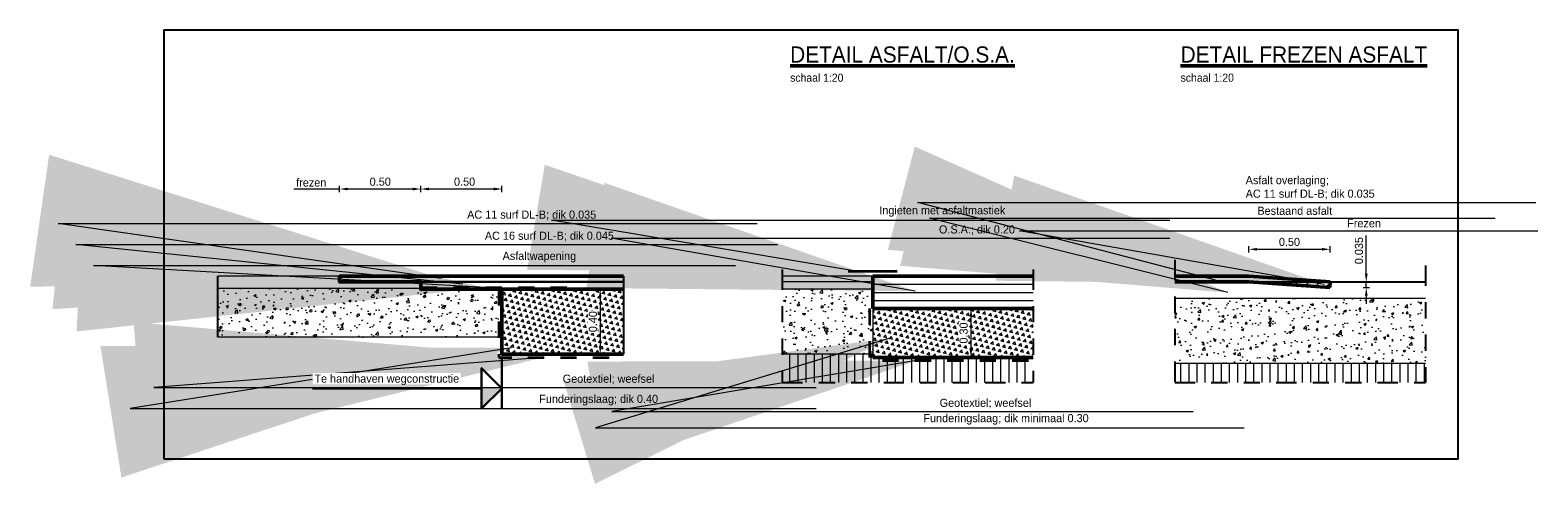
# Model space of a CAD drawing. Header units: metres. Extents: x -256 to 430, y -135 to 172.
# Tile 28 of 29: x 388.48 to 397.77, y 85.98 to 88.78. Entities that reach past the tile are written whole.
import ezdxf
from ezdxf.enums import TextEntityAlignment as Align

# ---------------------------------------------------------------- set-up
doc = ezdxf.new("R2010")
doc.units = ezdxf.units.M
doc.header["$LTSCALE"] = 0.1
doc.linetypes.add('geotextiel', pattern=[0.2, -0.1, 0.1])
doc.linetypes.add('PHANTOM', pattern=[2.5, 1.25, -0.25, 0.25, -0.25, 0.25, -0.25])
doc.layers.add('BS-bestaand-profiel', color=1, linetype='Continuous')
doc.layers.add('DP-NW-asfaltmastiek', color=3, linetype='Continuous')
for name, color, linetype, lineweight in [('DP-Afbreek', 2, 'PHANTOM', 25), ('DP-arcering_zdun', 253, 'Continuous', 5), ('DP-BS-arcering_klei', 253, 'Continuous', 0), ('DP-BS-arcering_slakken', 6, 'Continuous', 25), ('DP-BS-profiel', 2, 'Continuous', 25), ('DP-NW-arcering_asfalt', 1, 'Continuous', 18), ('DP-NW-arcering_funderingslaag', 211, 'Continuous', 13), ('DP-NW-asfaltwapening', 150, 'geotextiel', 35), ('DP-NW-geotextiel-DETAIL', 150, 'geotextiel', 35), ('DP-NW-profiel', 4, 'Continuous', 50), ('maatvoering-leadr', 7, 'Continuous', 30), ('maatvoering-lin', 7, 'Continuous', 30), ('Teksthoogte 5-0mm', 4, 'Continuous', 53), ('TL-2.5mm Tekst', 7, 'Continuous', 25), ('TL-5.0mm Tekst', 4, 'Continuous', 50)]:
    doc.layers.add(name, color=color, linetype=linetype, lineweight=lineweight)
doc.layers.add('DP-NW-arcrand', color=142, linetype='Continuous', plot=False)
doc.layers.add('TO-Viewport', color=152, linetype='Continuous', plot=False)
doc.styles.add('StagCAD', font='StagCAD.ttf')
doc.dimstyles.new('GM-maatvoering', dxfattribs={"dimtxt": 2.5, "dimasz": 2.5, "dimexe": 1, "dimexo": 0, "dimgap": 1, "dimtad": 1, "dimrnd": 0.001, "dimzin": 1, "dimdsep": 46, "dimtxsty": 'StagCAD', "dimcen": 0.09, "dimclrd": 1, "dimclre": 1, "dimclrt": 7, "dimazin": 0, "dimtfac": 1, "dimtix": 1, "dimtmove": 0, "dimatfit": 3, "dimfxl": 1, "dimfxlon": 1, "dimtvp": 0.83, "dimtolj": 1, "dimtzin": 0, "dimlwd": 15, "dimlwe": 15, "dimarcsym": 0})
doc.dimstyles.new('leader 1_20', dxfattribs={"dimscale": 0.02, "dimtxt": 2.5, "dimasz": 2, "dimexe": 0, "dimexo": 0, "dimgap": 1, "dimtad": 1, "dimrnd": 0.001, "dimzin": 1, "dimdsep": 46, "dimtxsty": 'StagCAD', "dimblk1": 'RAD_PIJL', "dimblk2": 'RAD_PIJL', "dimsah": 1, "dimcen": 0.09, "dimse1": 1, "dimse2": 1, "dimclrd": 1, "dimclre": 1, "dimclrt": 7, "dimazin": 0, "dimtfac": 1, "dimtix": 1, "dimtmove": 0, "dimatfit": 3, "dimfxl": 1, "dimtvp": 0.83, "dimtolj": 1, "dimtzin": 0, "dimlwd": 15, "dimarcsym": 0})
pattern_1 = [(50, (1839.34486, 203.72467), (0.145747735, -0.012751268), [0.01524, -0.16764]), (355, (1839.34486, 203.72467), (-0.028194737, 0.152845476), [0.012192, -0.134112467]), (100.451445, (1839.35701, 203.72361), (0.117552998, 0.140094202), [0.012952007, -0.142472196]), (46.1842, (1839.34486, 203.76531), (0.216863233, -0.033633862), [0.02286, -0.25146]), (96.635558, (1839.36294, 203.7625), (0.189923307, 0.1979409), [0.01942802, -0.213708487]), (351.184151, (1839.34486, 203.76531), (0.189923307, 0.1979409), [0.018287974, -0.201167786]), (21, (1839.36518, 203.75515), (0.121291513, -0.081812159), [0.01524, -0.16764]), (326, (1839.36518, 203.75515), (0.049441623, 0.147350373), [0.012192, -0.134112]), (71.451445, (1839.37529, 203.74834), (0.170733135, 0.065538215), [0.012952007, -0.14247195]), (37.5, (1839.344864, 203.724673), (0.0024708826, 0.0676440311), [0, -0.1324864, 0, -0.136144, 0, -0.13462]), (7.5, (1839.344864, 203.72467), (0.05345573, 0.08014446), [0, -0.0776224, 0, -0.1294384, 0, -0.051308]), (327.5, (1839.29955, 203.724673), (0.1084724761, -0.0045829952), [0, -0.0508, 0, -0.158496, 0, -0.210312]), (317.5, (1839.27923, 203.72467), (0.118503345, 0.020341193), [0, -0.06604, 0, -0.1052576, 0, -0.149352])]

# ---------------------------------------------------------------- blocks, each defined once
blk = doc.blocks.new('*D92')
at = {"layer": 'Defpoints', "color": 0, "transparency": 16777216}
for p in [(391.3884, 87.1827), (391.3884, 86.7827), (391.9939, 86.7827)]:
    blk.add_point(p, dxfattribs=at)
at = {"layer": 'maatvoering-lin', "color": 1, "lineweight": 15, "transparency": 16777216}
for p, q in [((391.9739, 87.1827), (392.0139, 87.1827)), ((391.9939, 87.1327), (391.9939, 86.8327)), ((391.9739, 86.7827), (392.0139, 86.7827))]:
    blk.add_line(p, q, dxfattribs=at)
at = {"layer": 'maatvoering-lin', "color": 1, "transparency": 16777216}
for points in [[(391.9856, 87.1327), (392.0023, 87.1327), (391.9939, 87.1827)], [(391.9856, 86.8327), (392.0023, 86.8327), (391.9939, 86.7827)]]:
    blk.add_solid(points, dxfattribs=at)
at = {"layer": 'maatvoering-lin', "color": 7, "transparency": 16777216, "insert": (391.9489, 86.9827), "char_height": 0.05, "attachment_point": 5, "rotation": 90, "style": 'StagCAD', "bg_fill": 3, "box_fill_scale": 1.1, "bg_fill_color": 256, "bg_fill_true_color": 13158600, "bg_fill_transparency": 0}
blk.add_mtext('\\A1;0.40', dxfattribs=at)
blk = doc.blocks.new('*D93')
at = {"layer": 'Defpoints', "color": 0, "transparency": 16777216}
for p in [(390.8884, 87.7998), (390.8884, 87.1827), (391.3884, 87.1827)]:
    blk.add_point(p, dxfattribs=at)
at = {"layer": 'maatvoering-lin', "color": 1, "lineweight": 15, "transparency": 16777216}
for p, q in [((390.8884, 87.7798), (390.8884, 87.8198)), ((391.3384, 87.7998), (390.9384, 87.7998)), ((391.3884, 87.7798), (391.3884, 87.8198))]:
    blk.add_line(p, q, dxfattribs=at)
at = {"layer": 'maatvoering-lin', "color": 1, "transparency": 16777216}
for points in [[(390.9384, 87.8082), (390.9384, 87.7915), (390.8884, 87.7998)], [(391.3384, 87.8082), (391.3384, 87.7915), (391.3884, 87.7998)]]:
    blk.add_solid(points, dxfattribs=at)
at = {"layer": 'maatvoering-lin', "color": 7, "transparency": 16777216, "insert": (391.1581, 87.8448), "char_height": 0.05, "attachment_point": 5, "style": 'StagCAD'}
blk.add_mtext('\\A1;0.50', dxfattribs=at)
blk = doc.blocks.new('*D94')
at = {"layer": 'Defpoints', "color": 0, "transparency": 16777216}
for p in [(390.3884, 87.7998), (390.3884, 87.2277), (390.8884, 87.2277)]:
    blk.add_point(p, dxfattribs=at)
at = {"layer": 'maatvoering-lin', "color": 1, "lineweight": 15, "transparency": 16777216}
for p, q in [((390.3884, 87.7798), (390.3884, 87.8198)), ((390.8384, 87.7998), (390.4384, 87.7998)), ((390.8884, 87.7798), (390.8884, 87.8198))]:
    blk.add_line(p, q, dxfattribs=at)
at = {"layer": 'maatvoering-lin', "color": 1, "transparency": 16777216}
for points in [[(390.4384, 87.8082), (390.4384, 87.7915), (390.3884, 87.7998)], [(390.8384, 87.8082), (390.8384, 87.7915), (390.8884, 87.7998)]]:
    blk.add_solid(points, dxfattribs=at)
at = {"layer": 'maatvoering-lin', "color": 7, "transparency": 16777216, "insert": (390.6384, 87.8448), "char_height": 0.05, "attachment_point": 5, "style": 'StagCAD'}
blk.add_mtext('\\A1;0.50', dxfattribs=at)
blk = doc.blocks.new('*D95')
at = {"layer": 'Defpoints', "color": 0, "transparency": 16777216}
for p in [(396.4906, 87.2277), (396.4906, 87.1927), (396.7143, 87.2277)]:
    blk.add_point(p, dxfattribs=at)
at = {"layer": 'maatvoering-lin', "color": 1, "lineweight": 15, "transparency": 16777216}
for p, q in [((396.7143, 87.2777), (396.7143, 87.5127)), ((396.6943, 87.2277), (396.7343, 87.2277)), ((396.6943, 87.1927), (396.7343, 87.1927)), ((396.7143, 87.1927), (396.7143, 87.2277)), ((396.7143, 87.1427), (396.7143, 87.0927))]:
    blk.add_line(p, q, dxfattribs=at)
at = {"layer": 'maatvoering-lin', "color": 1, "transparency": 16777216}
for points in [[(396.706, 87.2777), (396.7227, 87.2777), (396.7143, 87.2277)], [(396.706, 87.1427), (396.7227, 87.1427), (396.7143, 87.1927)]]:
    blk.add_solid(points, dxfattribs=at)
at = {"layer": 'maatvoering-lin', "color": 7, "transparency": 16777216, "insert": (396.6693, 87.4202), "char_height": 0.05, "attachment_point": 5, "rotation": 90, "style": 'StagCAD'}
blk.add_mtext('\\A1;0.035', dxfattribs=at)
blk = doc.blocks.new('TITEL')
at = {"layer": 'TL-2.5mm Tekst', "style": 'StagCAD', "width": 0.96}
blk.add_attdef('SCHAAL', (0, -5.89), '', height=2.5, dxfattribs=at)
at = {"layer": 'TL-5.0mm Tekst', "style": 'StagCAD', "width": 0.96}
blk.add_attdef('OMSCHRIJVING', (0, 0), '', height=5, dxfattribs=at)
blk = doc.blocks.new('*D96')
at = {"layer": 'Defpoints', "color": 0, "transparency": 16777216}
for p in [(396.491, 87.4286), (395.991, 87.2627), (396.491, 87.2277)]:
    blk.add_point(p, dxfattribs=at)
at = {"layer": 'maatvoering-lin', "color": 1, "lineweight": 15, "transparency": 16777216}
for p, q in [((395.991, 87.4086), (395.991, 87.4486)), ((396.041, 87.4286), (396.441, 87.4286)), ((396.491, 87.4086), (396.491, 87.4486))]:
    blk.add_line(p, q, dxfattribs=at)
at = {"layer": 'maatvoering-lin', "color": 1, "transparency": 16777216}
for points in [[(396.041, 87.4369), (396.041, 87.4202), (395.991, 87.4286)], [(396.441, 87.4369), (396.441, 87.4202), (396.491, 87.4286)]]:
    blk.add_solid(points, dxfattribs=at)
at = {"layer": 'maatvoering-lin', "color": 7, "transparency": 16777216, "insert": (396.241, 87.4736), "char_height": 0.05, "attachment_point": 5, "style": 'StagCAD'}
blk.add_mtext('\\A1;0.50', dxfattribs=at)
blk = doc.blocks.new('RAD_PIJL')
at = {"color": 1, "linetype": 'Continuous'}
blk.add_solid([(-2.8284, -0.75), (-2.8284, 0.75), (0, 0)], dxfattribs=at)
blk = doc.blocks.new('*D97')
at = {"layer": 'Defpoints', "color": 0, "transparency": 16777216}
for p in [(393.6728, 87.0627), (393.6728, 86.7627), (394.2783, 86.7627)]:
    blk.add_point(p, dxfattribs=at)
at = {"layer": 'maatvoering-lin', "color": 1, "lineweight": 15, "transparency": 16777216}
for p, q in [((394.2583, 87.0627), (394.2983, 87.0627)), ((394.2783, 87.0127), (394.2783, 86.8127)), ((394.2583, 86.7627), (394.2983, 86.7627))]:
    blk.add_line(p, q, dxfattribs=at)
at = {"layer": 'maatvoering-lin', "color": 1, "transparency": 16777216}
for points in [[(394.2699, 87.0127), (394.2866, 87.0127), (394.2783, 87.0627)], [(394.2699, 86.8127), (394.2866, 86.8127), (394.2783, 86.7627)]]:
    blk.add_solid(points, dxfattribs=at)
at = {"layer": 'maatvoering-lin', "color": 7, "transparency": 16777216, "insert": (394.2333, 86.9127), "char_height": 0.05, "attachment_point": 5, "rotation": 90, "style": 'StagCAD', "bg_fill": 3, "box_fill_scale": 1.1, "bg_fill_color": 256, "bg_fill_true_color": 13158600, "bg_fill_transparency": 0}
blk.add_mtext('\\A1;0.30', dxfattribs=at)

msp = doc.modelspace()

# ---------------------------------------------------------------- hatches: boundary and pattern name
at = {"layer": 'DP-arcering_zdun'}
h = msp.add_hatch(dxfattribs=at)
h.set_pattern_fill('ANSI31', color=256, scale=0.015, style=0)
h.set_pattern_definition([(45, (395.9906, 87.19273), (-0.033676, 0.033676), [])])
h.paths.add_polyline_path([(396.4909, 87.2277), (395.9906, 87.2277), (395.9906, 87.2277), (396.4906, 87.1927)])
at = {"layer": 'DP-BS-arcering_klei', "lineweight": 0}
h = msp.add_hatch(dxfattribs=at)
h.set_pattern_fill('_U', color=251, scale=0.05, angle=90, pattern_type=0)
h.set_pattern_definition([(90, (-648.136733, 14.16655), (-0.05, 0), [])])
h.paths.add_polyline_path([(394.6617, 86.7627), (393.6724, 86.7627), (393.6724, 86.7827), (393.1158, 86.7827), (393.1158, 86.6076), (394.6617, 86.6076)])
h = msp.add_hatch(dxfattribs=at)
h.set_pattern_fill('_U', color=251, scale=0.05, angle=90, pattern_type=0)
h.set_pattern_definition([(90, (-643.877756, 14.16655), (-0.05, 0), [])])
h.paths.add_polyline_path([(397.0799, 86.7277), (395.534, 86.7277), (395.534, 86.6076), (397.0799, 86.6076)])
at = {"layer": 'DP-BS-arcering_slakken', "lineweight": 0}
h = msp.add_hatch(dxfattribs=at)
h.set_pattern_fill('AR-CONC', color=251, scale=0.04)
h.set_pattern_definition(pattern_1)
h.paths.add_polyline_path([(389.6384, 86.8877), (389.6384, 87.1877), (390.8884, 87.1877), (390.8884, 87.1827), (391.3884, 87.1827), (391.3884, 86.8877)])
h = msp.add_hatch(dxfattribs=at)
h.set_pattern_fill('AR-CONC', color=251, scale=0.04)
h.set_pattern_definition(pattern_1)
h.paths.add_polyline_path([(393.6728, 86.7827), (393.1158, 86.7827), (393.1158, 87.1827), (393.6728, 87.1827), (393.6728, 87.0627)])
h = msp.add_hatch(dxfattribs=at)
h.set_pattern_fill('AR-CONC', color=251, scale=0.04)
h.set_pattern_definition([(50, (115.97226, 12.8168), (0.145747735, -0.01275127), [0.01524, -0.16764]), (355, (115.97226, 12.8168), (-0.02819474, 0.15284548), [0.012192, -0.13411247]), (100.451445, (115.98441, 12.81574), (0.117553, 0.1400942), [0.01295201, -0.142472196]), (46.1842, (115.97226, 12.85744), (0.21686323, -0.03363386), [0.02286, -0.25146]), (96.63556, (115.99033, 12.85464), (0.1899233, 0.1979409), [0.01942802, -0.21370849]), (351.18415, (115.97226, 12.85744), (0.1899233, 0.1979409), [0.01828797, -0.20116779]), (21, (115.99258, 12.84728), (0.121291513, -0.08181216), [0.01524, -0.16764]), (326, (115.99258, 12.84728), (0.04944162, 0.14735037), [0.012192, -0.134112]), (71.451445, (116.00269, 12.84046), (0.170733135, 0.065538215), [0.01295201, -0.14247195]), (37.5, (115.97226, 12.8168), (0.002470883, 0.067644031), [0, -0.1324864, 0, -0.136144, 0, -0.13462]), (7.5, (115.97226, 12.8168), (0.05345573, 0.08014446), [0, -0.0776224, 0, -0.1294384, 0, -0.051308]), (327.5, (115.92695, 12.8168), (0.108472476, -0.004582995), [0, -0.0508, 0, -0.158496, 0, -0.210312]), (317.5, (115.90663, 12.8168), (0.118503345, 0.020341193), [0, -0.06604, 0, -0.1052576, 0, -0.149352])])
h.paths.add_polyline_path([(395.534, 87.1277), (397.0799, 87.1277), (397.0799, 86.7277), (395.534, 86.7277)])
at = {"layer": 'DP-NW-arcering_funderingslaag'}
h = msp.add_hatch(dxfattribs=at)
h.set_pattern_fill('TRIANG', color=256, scale=0.2, angle=45)
h.set_pattern_definition([(105, (-967.091404, 94.836833), (-0.03680177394, 0.0098610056), [0.01905, -0.01905]), (165, (-967.091404, 94.836833), (-0.02694076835, -0.0269407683), [0.01905, -0.01905]), (45, (-967.109805, 94.841763), (-0.0098610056, 0.03680177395), [0.01905, -0.01905])])
h.paths.add_polyline_path([(391.3884, 86.7827), (391.3884, 87.1827), (392.1384, 87.1827), (392.1384, 86.7827)])
h = msp.add_hatch(dxfattribs=at)
h.set_pattern_fill('TRIANG', color=256, scale=0.2, angle=45)
h.set_pattern_definition([(105, (0, -4.267326), (-0.036801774, 0.0098610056), [0.01905, -0.01905]), (165, (0, -4.267326), (-0.0269407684, -0.0269407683), [0.01905, -0.01905]), (45, (-0.0184, -4.262395), (-0.0098610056, 0.036801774), [0.01905, -0.01905])])
h.paths.add_polyline_path([(394.6617, 87.0627), (393.6728, 87.0627), (393.6728, 86.7827), (393.6728, 86.7627), (394.6617, 86.7627)])

# ---------------------------------------------------------------- linework, layer by layer
at = {"layer": 'BS-bestaand-profiel'}
msp.add_line((395.9906, 87.2277), (397.0799, 87.2277), dxfattribs=at)
at = {"layer": 'DP-Afbreek'}
for p, q in [((395.534, 87.3627), (395.534, 86.6076)), ((393.1158, 87.3038), (393.1158, 86.6076)), ((394.6617, 87.3038), (394.6617, 86.6076)), ((397.0799, 87.3277), (397.0799, 86.6076)), ((393.1158, 86.6076), (394.6617, 86.6076)), ((395.534, 86.6076), (397.0799, 86.6076))]:
    msp.add_line(p, q, dxfattribs=at)
at = {"layer": 'DP-BS-profiel', "color": 1, "lineweight": 18}
for p, q in [((393.6728, 87.2627), (393.1158, 87.2627)), ((393.6724, 87.2277), (393.1158, 87.2277)), ((393.6724, 87.1827), (393.1158, 87.1827)), ((395.534, 87.1277), (397.0799, 87.1277)), ((393.6728, 86.7827), (393.1158, 86.7827)), ((395.534, 86.7277), (397.0799, 86.7277))]:
    msp.add_line(p, q, dxfattribs=at)
for points in [[(390.3884, 87.2627), (389.6384, 87.2627)], [(390.8884, 87.1877), (389.6384, 87.1877)], [(391.3884, 86.8877), (389.6384, 86.8877)]]:
    msp.add_lwpolyline(points, dxfattribs=at)
at = {"layer": 'DP-NW-arcering_asfalt'}
for p, q in [((393.6728, 87.2127), (394.6617, 87.2127)), ((393.6728, 87.1627), (394.6617, 87.1627)), ((393.6728, 87.1127), (394.6617, 87.1127))]:
    msp.add_line(p, q, dxfattribs=at)
at = {"layer": 'DP-NW-arcrand'}
for points in [[(389.6384, 86.8877), (389.6384, 87.2627)], [(392.1384, 87.2627), (392.1384, 86.7827)]]:
    msp.add_lwpolyline(points, dxfattribs=at)
at = {"layer": 'DP-NW-asfaltmastiek', "color": 3, "lineweight": 35}
msp.add_line((393.5228, 87.2927), (393.8228, 87.2927), dxfattribs=at)
at = {"layer": 'DP-NW-asfaltwapening', "flags": 128}
msp.add_lwpolyline([(390.8884, 87.1927), (391.8884, 87.1927)], dxfattribs=at)
at = {"layer": 'DP-NW-geotextiel-DETAIL', "ltscale": 2, "flags": 128}
for points in [[(391.3684, 87.1827), (391.3684, 86.7627), (392.1384, 86.7627)], [(393.6528, 87.0627), (393.6527, 86.7427), (394.6617, 86.7427)]]:
    msp.add_lwpolyline(points, dxfattribs=at)
at = {"layer": 'DP-NW-profiel'}
for p, q in [((393.6728, 87.2627), (393.6728, 87.0627)), ((395.991, 87.2627), (395.534, 87.2627)), ((395.991, 87.2627), (396.491, 87.2277)), ((395.9906, 87.2277), (395.534, 87.2277)), ((395.9906, 87.2277), (396.4906, 87.1927)), ((396.4906, 87.1927), (396.4909, 87.2277)), ((393.6728, 87.0627), (394.6617, 87.0627)), ((393.6728, 86.7827), (393.6728, 86.7627)), ((393.6728, 86.7627), (394.6617, 86.7627))]:
    msp.add_line(p, q, dxfattribs=at)
msp.add_lwpolyline([(393.6728, 87.2627), (394.6617, 87.2627)], dxfattribs=at)
at = {"layer": 'DP-NW-profiel', "lineweight": 18}
msp.add_lwpolyline([(393.6728, 87.0627), (393.6728, 86.7827)], dxfattribs=at)
at = {"layer": 'maatvoering-lin'}
for p, q in [((391.3884, 86.7541), (391.3884, 86.4468)), ((390.2209, 86.5718), (391.2634, 86.5718))]:
    msp.add_line(p, q, dxfattribs=at)
at = {"layer": 'maatvoering-lin', "color": 1, "lineweight": 15}
msp.add_lwpolyline([(390.3884, 87.7998), (390.1064, 87.7998)], dxfattribs=at)
at = {"layer": 'maatvoering-lin', "flags": 128}
msp.add_lwpolyline([(391.2634, 86.4468), (391.2634, 86.6968), (391.3884, 86.5718), (391.2634, 86.4468)], dxfattribs=at)
at = {"layer": 'maatvoering-lin'}
msp.add_solid([(391.2634, 86.5718), (391.3884, 86.5718), (391.2634, 86.4468)], dxfattribs=at)
at = {"layer": 'TO-Viewport'}
msp.add_lwpolyline([(389.3045, 86.1368), (397.2798, 86.1368), (397.2798, 88.7785), (389.3045, 88.7785), (389.3045, 86.1368)], dxfattribs=at)

# ---------------------------------------------------------------- block references
at = {"layer": 'Teksthoogte 5-0mm', "xscale": 0.02, "yscale": 0.02, "zscale": 0.02}
for p, values in [((393.1643, 88.5785), {'OMSCHRIJVING': '%%uDETAIL ASFALT/O.S.A.', 'SCHAAL': 'schaal 1:20'}), ((395.5703, 88.5785), {'OMSCHRIJVING': '%%uDETAIL FREZEN ASFALT', 'SCHAAL': 'schaal 1:20'})]:
    msp.add_blockref('TITEL', p, dxfattribs=at).add_auto_attribs(values)

# ---------------------------------------------------------------- texts
at = {"layer": 'maatvoering-leadr', "color": 7, "char_height": 0.05, "attachment_point": 7, "style": 'StagCAD'}
for s, insert in [('\\A1;Asfalt overlaging;\\PAC 11 surf DL-B; dik 0.035', (395.9711, 87.7369)), ('\\A1;Ingieten met asfaltmastiek', (393.7136, 87.6289)), ('\\A1;Bestaand asfalt', (396.0433, 87.6401)), ('\\A1;Frezen', (396.5965, 87.563)), ('\\A1;O.S.A.; dik 0.20', (394.0811, 87.5167)), ('\\A1;Geotextiel; weefsel', (394.0853, 86.4483)), ('\\A1;Funderingslaag; dik minimaal 0.30', (393.9853, 86.3483))]:
    msp.add_mtext(s, dxfattribs=dict(at, insert=insert))
at = {"layer": 'TL-2.5mm Tekst', "style": 'StagCAD'}
msp.add_text('frezen', height=0.05, dxfattribs=at).set_placement((390.3064, 87.7998), align=Align.BOTTOM_RIGHT)

# ---------------------------------------------------------------- dimensions: what is measured, and where the dimension line sits
at = {"layer": 'maatvoering-lin'}
dim = msp.add_aligned_dim(p1=(390.8884, 87.2277), p2=(390.3884, 87.2277), distance=-0.5721, dimstyle='GM-maatvoering', dxfattribs=at)
dim.commit()
dim.dimension.update_dxf_attribs({"geometry": '*D94', "text_midpoint": (390.6384, 87.8448)})
dim = msp.add_linear_dim(base=(396.491, 87.4286), p1=(395.991, 87.2627), p2=(396.491, 87.2277), dimstyle='GM-maatvoering', override={"dimscale": 0}, dxfattribs=at)
dim.commit()
dim.dimension.update_dxf_attribs({"geometry": '*D96', "text_midpoint": (396.241, 87.4736)})
dim = msp.add_linear_dim(base=(396.7143, 87.2277), p1=(396.4906, 87.1927), p2=(396.4906, 87.2277), angle=90, dimstyle='GM-maatvoering', override={"dimscale": 0, "dimdec": 3, "dimtix": 1, "dimtofl": 1, "dimtmove": 0, "dimatfit": 3}, dxfattribs=at)
dim.commit()
dim.dimension.update_dxf_attribs({"geometry": '*D95', "text_midpoint": (396.7143, 87.4202), "dimtype": 160})

# ---------------------------------------------------------------- leaders
at = {"layer": 'maatvoering-leadr', "annotation_type": 0, "has_hookline": 1, "hookline_direction": 0}
for points, text_width in [([(395.7844, 87.2385), (393.9511, 87.7169), (395.9511, 87.7169)], 0.8075), ([(395.8618, 87.1614), (394.0233, 87.6201), (396.0233, 87.6201)], 0.485), ([(396.4574, 87.2115), (394.5765, 87.543), (396.5765, 87.543)], 0.195)]:
    msp.add_leader(points, dimstyle='leader 1_20', override={"dimscale": 0, "dimgap": 1, "dimtad": 1}, dxfattribs=dict(at, text_width=text_width))

# ---------------------------------------------------------------- next in the draw order: texts
at = {"layer": 'maatvoering-leadr', "color": 7, "insert": (391.763, 86.5968), "char_height": 0.05, "attachment_point": 7, "style": 'StagCAD', "bg_fill": 3, "box_fill_scale": 1.2, "bg_fill_color": 256, "bg_fill_transparency": 0}
msp.add_mtext('\\A1;Geotextiel; weefsel', dxfattribs=at)

# ---------------------------------------------------------------- next in the draw order: dimensions: what is measured, and where the dimension line sits
at = {"layer": 'maatvoering-lin'}
dim = msp.add_linear_dim(base=(391.9939, 86.7827), p1=(391.3884, 87.1827), p2=(391.3884, 86.7827), angle=90, dimstyle='GM-maatvoering', override={"dimtfill": 1}, dxfattribs=at)
dim.commit()
dim.dimension.update_dxf_attribs({"geometry": '*D92', "text_midpoint": (391.9489, 86.9827)})

# ---------------------------------------------------------------- next in the draw order: linework, layer by layer
at = {"layer": 'DP-NW-profiel'}
for points in [[(392.1384, 87.2627), (390.3884, 87.2627), (390.3884, 87.2277), (390.8884, 87.2277), (390.8884, 87.1827), (392.1384, 87.1827)], [(391.3884, 87.1827), (391.3884, 86.7827), (392.1384, 86.7827)]]:
    msp.add_lwpolyline(points, dxfattribs=at)
at = {"layer": 'DP-NW-profiel', "color": 3, "lineweight": 30}
msp.add_lwpolyline([(390.8884, 87.2277), (392.1384, 87.2277)], dxfattribs=at)

# ---------------------------------------------------------------- next in the draw order: dimensions: what is measured, and where the dimension line sits
at = {"layer": 'maatvoering-lin'}
dim = msp.add_linear_dim(base=(390.8884, 87.7998), p1=(391.3884, 87.1827), p2=(390.8884, 87.1827), angle=180, dimstyle='GM-maatvoering', dxfattribs=at)
dim.commit()
dim.dimension.update_dxf_attribs({"geometry": '*D93', "text_midpoint": (391.1581, 87.7998), "dimtype": 161})

# ---------------------------------------------------------------- next in the draw order: leaders
at = {"layer": 'maatvoering-leadr', "annotation_type": 0, "has_hookline": 1, "hookline_direction": 0, "text_width": 0.5825}
msp.add_leader([(391.6431, 86.7627), (389.243, 86.5768), (391.743, 86.5768)], dimstyle='GM-maatvoering', override={"dimscale": 0, "dimgap": 1, "dimtad": 1}, dxfattribs=at)

# ---------------------------------------------------------------- next in the draw order: texts
at = {"layer": 'maatvoering-leadr', "color": 7, "char_height": 0.05, "attachment_point": 7, "style": 'StagCAD', "bg_fill": 3, "box_fill_scale": 1.2, "bg_fill_color": 256, "bg_fill_transparency": 0}
for s, insert in [('\\A1;AC 11 surf DL-B; dik 0.035', (391.1739, 87.6078)), ('\\A1;AC 16 surf DL-B; dik 0.045', (391.2831, 87.4778)), ('\\A1;Funderingslaag; dik 0.40', (391.618, 86.4668))]:
    msp.add_mtext(s, dxfattribs=dict(at, insert=insert))

# ---------------------------------------------------------------- next in the draw order: leaders
at = {"layer": 'maatvoering-leadr', "annotation_type": 0, "has_hookline": 1, "hookline_direction": 0}
for points, dimstyle, text_width in [([(391.0143, 87.248), (388.6539, 87.5878), (391.1539, 87.5878)], 'GM-maatvoering', 0.8075), ([(391.1475, 87.2129), (388.7631, 87.4578), (391.2631, 87.4578)], 'GM-maatvoering', 0.8225), ([(393.7791, 86.8808), (391.9653, 86.3283), (393.9653, 86.3283)], 'leader 1_20', 0.9975), ([(391.4478, 86.8207), (389.098, 86.4468), (391.598, 86.4468)], 'GM-maatvoering', 0.7275), ([(393.9421, 86.7427), (392.0653, 86.4283), (394.0653, 86.4283)], 'leader 1_20', 0.5825)]:
    msp.add_leader(points, dimstyle=dimstyle, override={"dimscale": 0, "dimgap": 1, "dimtad": 1}, dxfattribs=dict(at, text_width=text_width))

# ---------------------------------------------------------------- next in the draw order: texts
at = {"layer": 'maatvoering-leadr', "color": 7, "char_height": 0.05, "attachment_point": 7, "style": 'StagCAD', "bg_fill": 3, "box_fill_scale": 1.2, "bg_fill_color": 256, "bg_fill_transparency": 0}
for s, insert in [('\\A1;Asfaltwapening', (391.3924, 87.3478)), ('\\A1;Te handhaven wegconstructie', (390.2326, 86.5918))]:
    msp.add_mtext(s, dxfattribs=dict(at, insert=insert))

# ---------------------------------------------------------------- next in the draw order: dimensions: what is measured, and where the dimension line sits
at = {"layer": 'maatvoering-lin'}
dim = msp.add_linear_dim(base=(394.2783, 86.7627), p1=(393.6728, 87.0627), p2=(393.6728, 86.7627), angle=90, dimstyle='GM-maatvoering', override={"dimtfill": 1}, dxfattribs=at)
dim.commit()
dim.dimension.update_dxf_attribs({"geometry": '*D97', "text_midpoint": (394.2333, 86.9127)})

# ---------------------------------------------------------------- next in the draw order: leaders
at = {"layer": 'maatvoering-leadr', "annotation_type": 0, "has_hookline": 1, "hookline_direction": 0}
for points, dimstyle, text_width in [([(393.5699, 87.2927), (391.6936, 87.6089), (393.6936, 87.6089)], 'leader 1_20', 0.81), ([(393.9348, 87.1705), (392.0611, 87.4967), (394.0611, 87.4967)], 'leader 1_20', 0.4425), ([(391.2862, 87.1927), (388.8724, 87.3278), (391.3724, 87.3278)], 'GM-maatvoering', 0.455)]:
    msp.add_leader(points, dimstyle=dimstyle, override={"dimscale": 0, "dimgap": 1, "dimtad": 1}, dxfattribs=dict(at, text_width=text_width))

doc.saveas('drawing.dxf')
